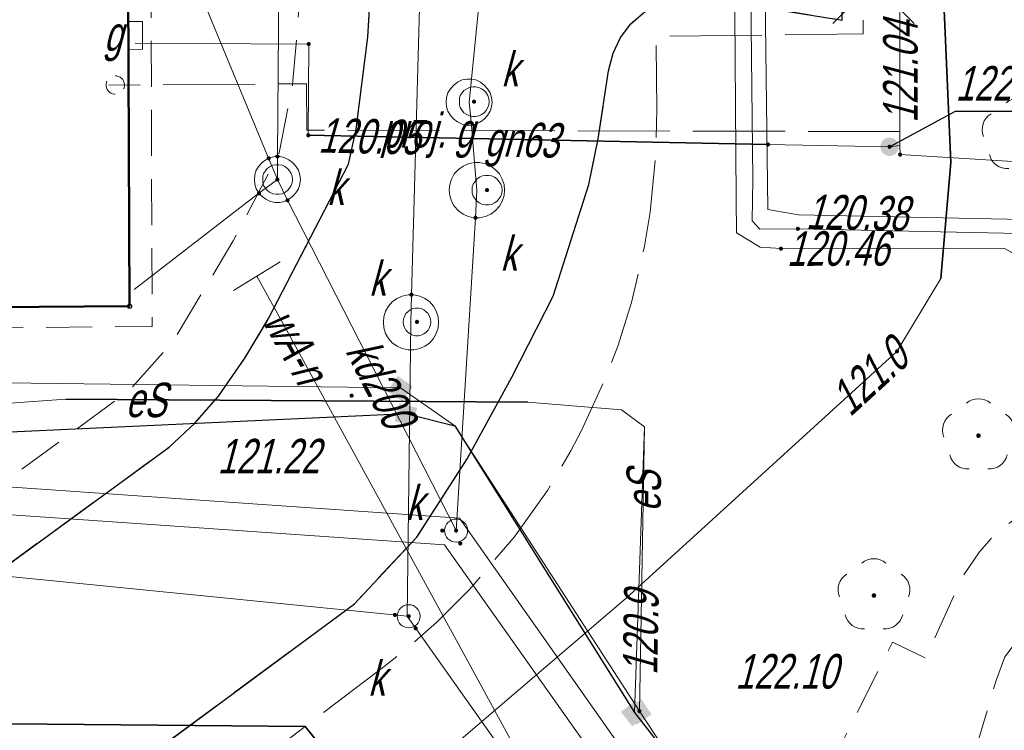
# Model space of a CAD drawing. Extents: x 7463256 to 7464485, y 5957341 to 5958260.
# Tile 95 of 256: x 7463632 to 7463653, y 5957530 to 5957545. Entities that reach past the tile are written whole.
import ezdxf
from ezdxf.enums import TextEntityAlignment as Align

# ---------------------------------------------------------------- set-up
doc = ezdxf.new("R2010")
doc.units = 0
doc.header["$MEASUREMENT"] = 0
for name, pattern in [('1.5_0.5', [2, 1.5, -0.5]), ('mz1.0_0.5', [1.5, 1, -0.5]), ('mz2.0_0.5', [2.5, 2, -0.5])]:
    doc.linetypes.add(name, pattern=pattern)
doc.layers.get('0').update_dxf_attribs({"color": 2, "linetype": 'CONTINUOUS', "lineweight": 5})
for name, color, linetype in [('312-Budynek (powierzchnia)', 7, 'CONTINUOUS'), ('chodnik (powierzchnia)', 7, 'CONTINUOUS'), ('drzewo liściaste (punkt)', 7, 'CONTINUOUS'), ('jezdnia (powierzchnia)', 7, 'CONTINUOUS'), ('krawężnik (linia)', 7, 'CONTINUOUS'), ('latarnia na słupie lub maszcie (punkt)', 7, 'CONTINUOUS'), ('przewód ciepłowniczy (linia)', 7, 'CONTINUOUS'), ('przewód elektroenergetyczny (linia)', 7, 'CONTINUOUS'), ('przewód elektroenergetyczny (linia)-Atr1', 7, 'CONTINUOUS'), ('przewód elektroenergetyczny - projektowany lub w budowie (linia) - ob. projektowany', 7, 'CONTINUOUS'), ('przewód gazowy (linia)', 7, 'CONTINUOUS'), ('przewód gazowy (linia)-Atr1', 7, 'CONTINUOUS'), ('przewód gazowy - projektowany lub w budowie (linia) - ob. projektowany', 7, 'CONTINUOUS'), ('przewód gazowy - projektowany lub w budowie (linia) - ob. projektowany-Atr1', 7, 'CONTINUOUS'), ('przewód kanalizacyjny (linia)', 7, 'CONTINUOUS'), ('przewód kanalizacyjny (linia)-Atr1', 7, 'CONTINUOUS'), ('przewód wodociągowy (linia)', 7, 'CONTINUOUS'), ('przewód wodociągowy (linia)-Atr1', 7, 'CONTINUOUS'), ('Punkt budynku', 7, 'CONTINUOUS'), ('punkt o określonej wysokości (sieć ciepłownicza)', 7, 'CONTINUOUS'), ('punkt o określonej wysokości (sieć ciepłownicza)-Atr2', 7, 'CONTINUOUS'), ('punkt o określonej wysokości (sieć elektroenergetyczna)', 7, 'CONTINUOUS'), ('punkt o określonej wysokości (sieć elektroenergetyczna)-Atr2', 7, 'CONTINUOUS'), ('punkt o określonej wysokości (sieć gazowa)', 7, 'CONTINUOUS'), ('punkt o określonej wysokości (sieć gazowa)-Atr2', 7, 'CONTINUOUS'), ('punkt o określonej wysokości (sieć kanalizacyjna)', 7, 'CONTINUOUS'), ('punkt wysokościowy sztuczny', 7, 'CONTINUOUS'), ('punkt wysokościowy sztuczny-Atr2', 7, 'CONTINUOUS'), ('rura ochronna - przewód ciepłowniczy (linia)', 7, 'CONTINUOUS'), ('rura ochronna - przewód elektroenergetyczny (linia)', 7, 'CONTINUOUS'), ('rura ochronna - przewód gazowy (linia)', 7, 'CONTINUOUS'), ('studzienka - przewód kanalizacyjny (powierzchnia)', 7, 'CONTINUOUS'), ('studzienka okrągła - przewód kanalizacyjny (punkt)', 7, 'CONTINUOUS'), ('studzienka okrągła - przewód kanalizacyjny (punkt)-Atr17', 7, 'CONTINUOUS'), ('szafa gazowa (powierzchnia)', 7, 'CONTINUOUS'), ('szafa gazowa (powierzchnia)-Atr17', 7, 'CONTINUOUS'), ('urządzenie techniczne projektowane lub w budowie (sieć gazowa) - punkt - ob. projektowany', 7, 'CONTINUOUS'), ('właz - siec kanalizacyjna (powierzchnia)', 7, 'CONTINUOUS'), ('właz - siec kanalizacyjna (powierzchnia)-Atr17', 7, 'CONTINUOUS'), ('zasuwa - siec gazowa (punkt)', 7, 'CONTINUOUS'), ('złącze kablowe - siec elektroenergetyczna (punkt)', 7, 'CONTINUOUS')]:
    doc.layers.add(name, color=color, linetype=linetype)
doc.styles.get("Standard").update_dxf_attribs({"font": 'txt', "width": 0.75})

# ---------------------------------------------------------------- blocks, each defined once
blk = doc.blocks.new('PW01')
at = {"linetype": 'Continuous', "lineweight": 13}
h = blk.add_hatch(color=0, dxfattribs=at)
edge = h.paths.add_edge_path()
edge.add_arc((0, 0), 0.045, 0, 360)
blk = doc.blocks.new('PW02')
at = {"linetype": 'Continuous', "lineweight": 13}
h = blk.add_hatch(color=0, dxfattribs=at)
edge = h.paths.add_edge_path()
edge.add_arc((0, 0), 0.045, 0, 360)
blk = doc.blocks.new('US29')
at = {"color": 0, "linetype": 'Continuous', "lineweight": 0}
blk.add_solid([(-0.193, -0.222), (-0.193, 0.178), (0.207, -0.222), (0.207, 0.178)], dxfattribs=at)
blk = doc.blocks.new('US15')
at = {"color": 0, "linetype": 'Continuous', "lineweight": 13}
blk.add_circle((0, 0), 0.25, dxfattribs=at)
blk = doc.blocks.new('SM011')
at = {"color": 0, "linetype": 'Continuous', "lineweight": 13}
for p, q in [((-0.53, 0.531), (-0.883, 0.884)), ((0.531, 0.531), (0.884, 0.884)), ((-0.53, -0.53), (-0.883, -0.883)), ((0.531, -0.53), (0.884, -0.883))]:
    blk.add_line(p, q, dxfattribs=at)
blk = doc.blocks.new('OP021')
at = {"linetype": 'Continuous', "lineweight": 13}
h = blk.add_hatch(color=0, dxfattribs=at)
edge = h.paths.add_edge_path()
edge.add_arc((0, 0), 0.05, 0, 360)
at = {"color": 0, "linetype": 'Continuous', "lineweight": 13}
for centre, start, end in [((0, 0.4), 49.272, 130.728), ((-0.38, 0.124), 121.308, 202.548), ((0.38, 0.124), 337.452, 58.692), ((-0.235, -0.324), 193.221, 274.871), ((0.235, -0.324), 265.129, 346.779)]:
    blk.add_arc(centre, 0.4, start, end, dxfattribs=at)
blk = doc.blocks.new('US25')
at = {"linetype": 'Continuous', "lineweight": 0}
h = blk.add_hatch(color=0, dxfattribs=at)
edge = h.paths.add_edge_path()
edge.add_arc((0, 0), 0.2, 0, 360)
blk = doc.blocks.new('US01P')
at = {"color": 0, "linetype": 'Continuous', "lineweight": 13}
for points in [[(0.082, 0.181), (0.072, 0.186), (0.034, 0.197), (-0.006, 0.2), (-0.046, 0.194), (-0.084, 0.182), (-0.118, 0.161), (-0.148, 0.135), (-0.172, 0.103), (-0.189, 0.066), (-0.198, 0.028), (-0.2, -0.001)], [(-0.082, -0.182), (-0.061, -0.191), (-0.022, -0.199), (0.018, -0.199), (0.057, -0.192), (0.094, -0.177), (0.127, -0.155), (0.155, -0.126), (0.177, -0.093), (0.192, -0.056), (0.199, -0.016), (0.2, 0)]]:
    blk.add_lwpolyline(points, dxfattribs=at)
blk = doc.blocks.new('PUNKTBUD')
at = {"color": 0}
blk.add_circle((0, 0), 0.045, dxfattribs=at)

msp = doc.modelspace()

# ---------------------------------------------------------------- linework, layer by layer
at = {"layer": '312-Budynek (powierzchnia)', "color": 7, "linetype": 'Continuous', "lineweight": 50, "flags": 128}
for points in [[(7463634.33, 5957559.58), (7463634.42, 5957538.86)], [(7463634.42, 5957538.86), (7463621.66, 5957538.77)]]:
    msp.add_lwpolyline(points, dxfattribs=at)
at = {"layer": 'chodnik (powierzchnia)', "color": 7, "linetype": 'mz1.0_0.5', "lineweight": 18, "flags": 128}
for points in [[(7463639.269, 5957597.04), (7463639.43, 5957577.49), (7463639.71, 5957546.67), (7463639.59, 5957544.7), (7463639.34, 5957542.7), (7463639.17, 5957541.94), (7463637.44, 5957538.59), (7463636.92, 5957537.73), (7463636.35, 5957536.91), (7463635.84, 5957536.32), (7463635.28, 5957535.8), (7463626.32, 5957529.27), (7463625.68, 5957528.93), (7463624.62, 5957528.66), (7463623.68, 5957529.92), (7463625.53, 5957530.52), (7463634.4, 5957537.02), (7463635.38, 5957538.12), (7463636.67, 5957540.28), (7463637.67, 5957542.19), (7463637.96, 5957543.67), (7463638.21, 5957546.66), (7463638.13, 5957557.06), (7463637.31, 5957557.67), (7463634.85, 5957557.6), (7463634.33, 5957557.6), (7463634.33, 5957559.58), (7463636.72, 5957559.62), (7463637.18, 5957559.75), (7463638.09, 5957560.7), (7463638.05, 5957564.04), (7463637.2, 5957564.02), (7463634.77, 5957563.96), (7463634.75, 5957569.04), (7463638, 5957569.13), (7463637.99, 5957570.79), (7463637.15, 5957571.35), (7463634.75, 5957571.33), (7463634.26, 5957571.33), (7463634.25, 5957573.41), (7463634.73, 5957573.42), (7463637.13, 5957573.45), (7463637.95, 5957574.03), (7463637.94, 5957575.6), (7463637.14, 5957576.21), (7463634.73, 5957576.19), (7463634.24, 5957576.19), (7463634.23, 5957578.29), (7463634.73, 5957578.29), (7463637.16, 5957578.31), (7463637.92, 5957578.99), (7463637.84, 5957586.54), (7463637.15, 5957587.22), (7463634.7, 5957587.28), (7463634.19, 5957587.28), (7463634.18, 5957589.3), (7463634.71, 5957589.29), (7463637.09, 5957589.31), (7463637.82, 5957590.01), (7463637.763, 5957596.818)], [(7463621.66, 5957538.77), (7463634.42, 5957538.86), (7463634.33, 5957557.6), (7463634.85, 5957557.6), (7463634.91, 5957538.42), (7463621.2, 5957538.3), (7463620.97, 5957592.04), (7463611.64, 5957592.01), (7463611.64, 5957592.968)]]:
    msp.add_lwpolyline(points, dxfattribs=at)
for points in [[(7463658.08, 5957522.82), (7463656.89, 5957523.57), (7463656.7, 5957523.79), (7463656.56, 5957524.04), (7463656.57, 5957524.36), (7463658.85, 5957528.64), (7463659.07, 5957528.81), (7463659.5, 5957528.81), (7463659.99, 5957528.66), (7463660.9, 5957528.23), (7463662.14, 5957530.63), (7463661.21, 5957531.13), (7463660.91, 5957531.53), (7463660.84, 5957532.13), (7463661, 5957532.74), (7463666.47, 5957543.34), (7463668.9, 5957544.83), (7463672.83, 5957544.86), (7463673.41, 5957544.69), (7463674.01, 5957544.26), (7463674.52, 5957543.55), (7463674.86, 5957542.65), (7463674.99, 5957541.88), (7463674.97, 5957541.09), (7463674.16, 5957539.72), (7463673.2, 5957538.03), (7463675.87, 5957536.65), (7463676.78, 5957538.23), (7463683.39, 5957550.05), (7463694.85, 5957547.63), (7463705.62, 5957542), (7463706.41, 5957541.66), (7463708.97, 5957540.25), (7463709.76, 5957538.71), (7463712.45, 5957543.07), (7463710.67, 5957543.11), (7463709.64, 5957543.65), (7463709.54, 5957543.44), (7463708.02, 5957544.31), (7463707.28, 5957544.63), (7463697.79, 5957549.57), (7463699.49, 5957552.42), (7463698.2, 5957553.19), (7463696.52, 5957550.3), (7463692.65, 5957552.74), (7463683.79, 5957558.8), (7463683.1, 5957559.09), (7463681.36, 5957557.95), (7463681.71, 5957557.57), (7463682.87, 5957555.92), (7463681.9, 5957553.47), (7463679.79, 5957549.74), (7463677.99, 5957546.48), (7463666.4, 5957546.23), (7463665.35, 5957546.25), (7463663.23, 5957546.14), (7463663.55, 5957541.98), (7463659.31, 5957533.83), (7463658.84, 5957533.07), (7463658.39, 5957532.8), (7463657.85, 5957532.8), (7463657.49, 5957533.01), (7463657.83, 5957533.68), (7463655.62, 5957534.82), (7463655.24, 5957534.13), (7463654.58, 5957534.37), (7463654.16, 5957534.39), (7463653.62, 5957534.22), (7463653.25, 5957533.96), (7463652.87, 5957533.53), (7463652.51, 5957533), (7463651.7, 5957531.22), (7463650.98, 5957531.57), (7463649.81, 5957529.23), (7463650.55, 5957528.9), (7463650.26, 5957528.56), (7463649.88, 5957528.18), (7463649.14, 5957527.68), (7463648.19, 5957527.15), (7463646.91, 5957526.49), (7463646.56, 5957527.22), (7463644.23, 5957526.1), (7463644.58, 5957525.38), (7463642.92, 5957524.69), (7463641.2, 5957523.95), (7463640.23, 5957523.42), (7463639.52, 5957522.93), (7463638.97, 5957522.44), (7463638.45, 5957521.85), (7463637.82, 5957522.31), (7463637.32, 5957521.69), (7463636.41, 5957519.96), (7463637.11, 5957519.62), (7463636.94, 5957518.61), (7463637.24, 5957517.62), (7463637.85, 5957516.75), (7463638.47, 5957516), (7463639.43, 5957515.35), (7463640.96, 5957514.6), (7463642.58, 5957514.03), (7463643.73, 5957513.73), (7463644.75, 5957513.85), (7463645.79, 5957514.16), (7463646.81, 5957514.56), (7463647.68, 5957515.11), (7463648.55, 5957515.83), (7463649.57, 5957516.98), (7463650.43, 5957518.12), (7463651.42, 5957519.58), (7463652.15, 5957520.45), (7463652.75, 5957521.04), (7463653.58, 5957521.63), (7463654.21, 5957521.96), (7463654.89, 5957522.11), (7463655.48, 5957522.07), (7463657.18, 5957521.09)], [(7463652.75, 5957524.8), (7463653.05, 5957524.54), (7463653.47, 5957524.46), (7463653.84, 5957524.48), (7463654.37, 5957524.75), (7463654.61, 5957525.05), (7463655.36, 5957526.2), (7463656.7, 5957528.68), (7463656.88, 5957529.21), (7463656.9, 5957529.91), (7463656.79, 5957530.4), (7463656.47, 5957530.91), (7463655.99, 5957531.34), (7463655.51, 5957531.6), (7463654.94, 5957531.78), (7463654.44, 5957531.85), (7463653.98, 5957531.77), (7463653.65, 5957531.55), (7463653.42, 5957531.25), (7463653.24, 5957530.76), (7463652.71, 5957528.97), (7463652.25, 5957527.1), (7463652.2, 5957526.25), (7463652.29, 5957525.54), (7463652.49, 5957525.07)]]:
    msp.add_lwpolyline(points, close=True, dxfattribs=at)
at = {"layer": 'jezdnia (powierzchnia)', "color": 7, "linetype": '1.5_0.5', "lineweight": 18, "flags": 128}
for points in [[(7463649.457, 5957598.354), (7463649.68, 5957574.16), (7463649.75, 5957564.96), (7463649.75, 5957563.9), (7463649.89, 5957545.07), (7463647.01, 5957545.54), (7463646.64, 5957545.56), (7463646.26, 5957545.52), (7463645.93, 5957545.43), (7463645.58, 5957545.23), (7463645.3, 5957544.99), (7463645.08, 5957544.69), (7463644.92, 5957544.35), (7463644.82, 5957543.97), (7463644.59, 5957542.49), (7463644.39, 5957541.5), (7463643.62, 5957539.08), (7463642.72, 5957537.32), (7463641.75, 5957535.55), (7463640.66, 5957533.85), (7463639.3, 5957532.4), (7463629.59, 5957525.23), (7463629.01, 5957524.72), (7463628.59, 5957524.06), (7463628.29, 5957523.03), (7463628.25, 5957521.93), (7463628.35, 5957521.06), (7463628.6, 5957519.98), (7463621.08, 5957529.83), (7463621.97, 5957529.35), (7463622.66, 5957529), (7463623.4, 5957528.78), (7463624.13, 5957528.67), (7463624.62, 5957528.66), (7463625.68, 5957528.93), (7463626.32, 5957529.27), (7463635.28, 5957535.8)], [(7463635.28, 5957535.8), (7463635.84, 5957536.32), (7463636.35, 5957536.91), (7463636.92, 5957537.73), (7463637.44, 5957538.59), (7463639.17, 5957541.94), (7463639.34, 5957542.7), (7463639.59, 5957544.7), (7463639.71, 5957546.67), (7463639.43, 5957577.49), (7463639.269, 5957597.04)]]:
    msp.add_lwpolyline(points, dxfattribs=at)
at = {"layer": 'krawężnik (linia)', "color": 7, "linetype": 'Continuous', "lineweight": 25, "flags": 128}
for points in [[(7463629.59, 5957525.23), (7463639.3, 5957532.4), (7463640.66, 5957533.85), (7463641.75, 5957535.55), (7463642.72, 5957537.32), (7463643.62, 5957539.08), (7463644.39, 5957541.5), (7463644.59, 5957542.49), (7463644.82, 5957543.97), (7463644.92, 5957544.35), (7463645.08, 5957544.69), (7463645.3, 5957544.99), (7463645.58, 5957545.23), (7463645.93, 5957545.43), (7463646.26, 5957545.52), (7463646.64, 5957545.56), (7463647.01, 5957545.54), (7463649.89, 5957545.07), (7463649.75, 5957563.9), (7463649.75, 5957564.96), (7463649.68, 5957574.16), (7463649.457, 5957598.354)], [(7463621.08, 5957529.83), (7463621.97, 5957529.35), (7463622.66, 5957529), (7463623.4, 5957528.78), (7463624.13, 5957528.67), (7463624.62, 5957528.66), (7463625.68, 5957528.93), (7463626.32, 5957529.27), (7463635.28, 5957535.8), (7463635.84, 5957536.32), (7463636.35, 5957536.91), (7463636.92, 5957537.73), (7463637.44, 5957538.59), (7463639.17, 5957541.94), (7463639.34, 5957542.7), (7463639.59, 5957544.7), (7463639.71, 5957546.67), (7463639.43, 5957577.49), (7463639.269, 5957597.04)]]:
    msp.add_lwpolyline(points, dxfattribs=at)
at = {"layer": 'przewód ciepłowniczy (linia)', "color": 212, "linetype": 'Continuous', "lineweight": 18, "flags": 128}
for points in [[(7463664.47, 5957535.11), (7463653.82, 5957540.74), (7463648.94, 5957540.84), (7463648.28, 5957540.96), (7463648.12, 5957553.62), (7463647.91, 5957565.6), (7463647.58, 5957577.77), (7463647.18, 5957578.12), (7463634.23, 5957578.08)], [(7463634.23, 5957577.72), (7463634.64, 5957577.72), (7463646.61, 5957577.84), (7463647.06, 5957577.83), (7463647.29, 5957577.62), (7463647.34, 5957576.88), (7463647.61, 5957565.6), (7463647.82, 5957553.62), (7463647.95, 5957541.61), (7463647.94, 5957540.71), (7463648.1, 5957540.53), (7463648.93, 5957540.54), (7463653.75, 5957540.44), (7463660.11, 5957537.07), (7463664.33, 5957534.85)], [(7463634.24, 5957577.41), (7463634.57, 5957577.41), (7463646.38, 5957577.46), (7463646.82, 5957577.46), (7463647, 5957577.27), (7463647.01, 5957576.51), (7463647.26, 5957565.33), (7463647.5, 5957553.28), (7463647.59, 5957541.2), (7463647.6, 5957540.45), (7463648.11, 5957540.14), (7463648.56, 5957540.11), (7463653.4, 5957540.12), (7463659.71, 5957536.73), (7463664.12, 5957534.43)]]:
    msp.add_lwpolyline(points, dxfattribs=at)
at = {"layer": 'przewód elektroenergetyczny (linia)', "color": 1, "linetype": 'Continuous', "lineweight": 18, "flags": 128}
for points in [[(7463651.411, 5957598.199), (7463651.48, 5957584.91), (7463651.38, 5957565.24), (7463651.36, 5957562.34), (7463652.25, 5957541.98), (7463652.03, 5957539.46), (7463651.08, 5957537.88), (7463645.2, 5957532.52), (7463638.78, 5957527.04), (7463636.21, 5957524.93), (7463638.44, 5957518.02), (7463639.3, 5957516.14), (7463641.02, 5957511.94), (7463636.62, 5957502), (7463636.79, 5957501.27), (7463637.6, 5957500.71), (7463650.99, 5957479.09), (7463658.5, 5957464.26), (7463659.74, 5957461.92), (7463669.02, 5957441.09), (7463671.79, 5957431.51), (7463668.23, 5957427.7), (7463669.759, 5957423.264)], [(7463613.6, 5957547.88), (7463615.25, 5957547.24), (7463620.43, 5957538.06), (7463622.22, 5957536.67), (7463624.36, 5957536.28), (7463625.09, 5957536.27), (7463633.04, 5957536.84), (7463643.07, 5957536.78), (7463645.1, 5957536.61), (7463645.6, 5957536.24), (7463645.49, 5957530.07)], [(7463621.96, 5957537.32), (7463640.3, 5957537.09), (7463641.48, 5957536.26), (7463645.49, 5957530.07)], [(7463624.8, 5957535.81), (7463625.09, 5957536.27), (7463633.04, 5957536.84), (7463643.07, 5957536.78), (7463645.1, 5957536.61), (7463645.6, 5957536.24), (7463645.38, 5957530.04)], [(7463645.49, 5957530.07), (7463646.2, 5957528.99), (7463648.94, 5957524.91), (7463650.48, 5957522.63), (7463651.75, 5957521.93), (7463652, 5957520.65), (7463657.6, 5957512.25), (7463665.44, 5957504.94), (7463657.6, 5957512.25), (7463665.44, 5957504.94), (7463668.84, 5957501.96)]]:
    msp.add_lwpolyline(points, dxfattribs=at)
at = {"layer": 'przewód elektroenergetyczny - projektowany lub w budowie (linia) - ob. projektowany', "color": 1, "linetype": 'mz2.0_0.5', "lineweight": 18, "flags": 128}
msp.add_lwpolyline([(7463650.35, 5957545.07), (7463650.35, 5957544.77), (7463645.85, 5957544.72), (7463645.87, 5957543.13), (7463645.84, 5957542.14), (7463645.72, 5957540.9), (7463645.6, 5957540.16), (7463645.32, 5957538.94), (7463645.02, 5957537.99), (7463644.75, 5957537.29), (7463644.23, 5957536.16), (7463644, 5957535.72), (7463643.49, 5957534.86), (7463642.77, 5957533.85), (7463641.8, 5957532.71), (7463641.09, 5957532), (7463640.34, 5957531.35), (7463639.95, 5957531.04), (7463638.23, 5957529.74), (7463634.2, 5957526.66)], dxfattribs=at)
at = {"layer": 'przewód gazowy (linia)', "color": 40, "linetype": 'Continuous', "lineweight": 18, "flags": 128}
for points in [[(7463651.15, 5957542.15), (7463651.14, 5957542.35), (7463651.16, 5957578.24), (7463651.17, 5957579.07), (7463651.24, 5957585.54), (7463651.11, 5957594.54), (7463651.071, 5957598.226)], [(7463651.14, 5957542.35), (7463650.92, 5957542.32), (7463648.28, 5957542.37), (7463638.3, 5957542.57), (7463638.31, 5957544.55), (7463634.54, 5957544.57)], [(7463651.15, 5957542.15), (7463670.31, 5957540.96)]]:
    msp.add_lwpolyline(points, dxfattribs=at)
at = {"layer": 'przewód gazowy - projektowany lub w budowie (linia) - ob. projektowany', "color": 40, "linetype": 'mz2.0_0.5', "lineweight": 18, "flags": 128}
msp.add_lwpolyline([(7463651.15, 5957542.65), (7463638.27, 5957542.68), (7463638.26, 5957543.69), (7463633.97, 5957543.66)], dxfattribs=at)
at = {"layer": 'przewód kanalizacyjny (linia)', "color": 34, "linetype": 'Continuous', "lineweight": 18, "flags": 128}
for points in [[(7463640.45, 5957532.13), (7463640.52, 5957537.91), (7463640.53, 5957538.51), (7463640.54, 5957539.11), (7463641.23, 5957563.75), (7463641.25, 5957564.25)], [(7463637.63, 5957541.61), (7463637.63, 5957542.11), (7463637.76, 5957558.79), (7463637.77, 5957559.29)], [(7463637.63, 5957541.61), (7463637.44, 5957542.07), (7463634.47, 5957549.24)], [(7463641.96, 5957541.38), (7463641.91, 5957541.98), (7463641.84, 5957542.79), (7463641.79, 5957543.29), (7463641.84, 5957543.79), (7463642.04, 5957545.76), (7463642.09, 5957546.26)], [(7463634.52, 5957539.22), (7463637.23, 5957541.31), (7463637.63, 5957541.61)], [(7463641.51, 5957533.99), (7463637.85, 5957541.16), (7463637.63, 5957541.61)], [(7463641.51, 5957533.99), (7463641.93, 5957540.78), (7463641.96, 5957541.38)], [(7463620.08, 5957535.75), (7463641.58, 5957534.26), (7463647.77, 5957525.47), (7463648.13, 5957524.96), (7463659.08, 5957509.88), (7463676.02, 5957493.33), (7463701.72, 5957517.83), (7463701.93, 5957517.61), (7463702.14, 5957517.39), (7463676.02, 5957492.49), (7463658.62, 5957509.48), (7463648.02, 5957524.12), (7463647.65, 5957524.62), (7463647.29, 5957525.15), (7463641.26, 5957533.68), (7463620.04, 5957535.15)], [(7463621.22, 5957534.05), (7463640.45, 5957532.13)], [(7463640.45, 5957532.13), (7463655.7, 5957510.59), (7463660.75, 5957505.58), (7463676.06, 5957491.42)]]:
    msp.add_lwpolyline(points, dxfattribs=at)
at = {"layer": 'przewód wodociągowy (linia)', "color": 5, "linetype": 'Continuous', "lineweight": 18, "flags": 128}
for points in [[(7463636.68, 5957539.2), (7463637.69, 5957539.82)], [(7463751.33, 5957525.63), (7463745.89, 5957515.8), (7463742.58, 5957508.72), (7463737.7, 5957498.24), (7463735.56, 5957493.86), (7463725.3, 5957498.3), (7463712.03, 5957504.03), (7463706.96, 5957506.61), (7463693.3, 5957513.43), (7463686.32, 5957516.88), (7463683.67, 5957511.95), (7463677.5, 5957500.14), (7463672.72, 5957490.93), (7463669.65, 5957494.07), (7463661.01, 5957502.89), (7463659.99, 5957503.76), (7463658.47, 5957504.99), (7463654.15, 5957508.65), (7463649.94, 5957516.21), (7463646.45, 5957522.55), (7463641.64, 5957531.38), (7463637.99, 5957538.06), (7463637.18, 5957539.51)]]:
    msp.add_lwpolyline(points, dxfattribs=at)
at = {"layer": 'punkt o określonej wysokości (sieć gazowa)-Atr2', "color": 7, "flags": 128}
msp.add_lwpolyline([(7463650.92, 5957542.32), (7463652.35, 5957543.09), (7463654.603, 5957543.09)], dxfattribs=at)
at = {"layer": 'rura ochronna - przewód ciepłowniczy (linia)', "color": 212, "linetype": 'Continuous', "lineweight": 35, "flags": 128}
msp.add_lwpolyline([(7463624.61, 5957528.43), (7463623.74, 5957528.67), (7463623.72, 5957529.05), (7463623.71, 5957529.39), (7463623.7, 5957529.48), (7463627.02, 5957529.84), (7463638.23, 5957529.74), (7463649.85, 5957515.35), (7463663.7, 5957497.89), (7463670.38, 5957489.47), (7463669.55, 5957488.81), (7463669.26, 5957488.58), (7463668.77, 5957488.25), (7463668.05, 5957487.68), (7463661.6, 5957495.71), (7463650.58, 5957509.64), (7463636.33, 5957527.28), (7463626.83, 5957527.49), (7463624.61, 5957527.26), (7463624.61, 5957527.71), (7463624.61, 5957528.06)], close=True, dxfattribs=at)
at = {"layer": 'rura ochronna - przewód elektroenergetyczny (linia)', "color": 1, "linetype": 'Continuous', "lineweight": 35, "flags": 128}
for points in [[(7463651.411, 5957598.199), (7463651.48, 5957584.91), (7463651.38, 5957565.24), (7463651.36, 5957562.34), (7463652.25, 5957541.98), (7463652.03, 5957539.46)], [(7463633.04, 5957536.84), (7463643.07, 5957536.78)], [(7463643.07, 5957536.78), (7463633.04, 5957536.84)]]:
    msp.add_lwpolyline(points, dxfattribs=at)
at = {"layer": 'rura ochronna - przewód elektroenergetyczny (linia)', "color": 6, "linetype": 'Continuous', "lineweight": 30}
msp.add_lwpolyline([(7463624.8, 5957535.81), (7463640.42, 5957536.53), (7463641.48, 5957536.26), (7463645.38, 5957530.04), (7463646.2, 5957528.99), (7463648.94, 5957524.91), (7463650.48, 5957522.63), (7463651.75, 5957521.93), (7463652, 5957520.65), (7463657.6, 5957512.25), (7463665.44, 5957504.94), (7463668.84, 5957501.96)], dxfattribs=at)
at = {"layer": 'rura ochronna - przewód gazowy (linia)', "color": 40, "linetype": 'Continuous', "lineweight": 35, "flags": 128}
msp.add_lwpolyline([(7463648.28, 5957542.37), (7463638.3, 5957542.57)], dxfattribs=at)
at = {"layer": 'studzienka - przewód kanalizacyjny (powierzchnia)', "color": 34, "linetype": 'Continuous', "lineweight": 18, "flags": 128}
for points in [[(7463642.29, 5957543.29), (7463642.28, 5957543.19), (7463642.25, 5957543.09), (7463642.19, 5957543), (7463642.12, 5957542.92), (7463642.04, 5957542.86), (7463641.94, 5957542.81), (7463641.84, 5957542.79), (7463641.74, 5957542.79), (7463641.64, 5957542.81), (7463641.54, 5957542.86), (7463641.46, 5957542.92), (7463641.39, 5957543), (7463641.33, 5957543.09), (7463641.3, 5957543.19), (7463641.29, 5957543.29), (7463641.3, 5957543.39), (7463641.33, 5957543.49), (7463641.39, 5957543.58), (7463641.46, 5957543.66), (7463641.54, 5957543.72), (7463641.64, 5957543.77), (7463641.74, 5957543.79), (7463641.84, 5957543.79), (7463641.94, 5957543.77), (7463642.04, 5957543.72), (7463642.12, 5957543.66), (7463642.19, 5957543.58), (7463642.25, 5957543.49), (7463642.28, 5957543.39)], [(7463638.13, 5957541.61), (7463638.12, 5957541.51), (7463638.09, 5957541.41), (7463638.03, 5957541.32), (7463637.96, 5957541.24), (7463637.88, 5957541.18), (7463637.78, 5957541.13), (7463637.68, 5957541.11), (7463637.58, 5957541.11), (7463637.48, 5957541.13), (7463637.38, 5957541.18), (7463637.3, 5957541.24), (7463637.23, 5957541.32), (7463637.17, 5957541.41), (7463637.14, 5957541.51), (7463637.13, 5957541.61), (7463637.14, 5957541.71), (7463637.17, 5957541.81), (7463637.23, 5957541.9), (7463637.3, 5957541.98), (7463637.38, 5957542.04), (7463637.48, 5957542.09), (7463637.58, 5957542.11), (7463637.68, 5957542.11), (7463637.78, 5957542.09), (7463637.88, 5957542.04), (7463637.96, 5957541.98), (7463638.03, 5957541.9), (7463638.09, 5957541.81), (7463638.12, 5957541.71)], [(7463642.56, 5957541.38), (7463642.55, 5957541.26), (7463642.51, 5957541.14), (7463642.45, 5957541.03), (7463642.36, 5957540.93), (7463642.26, 5957540.86), (7463642.15, 5957540.81), (7463642.02, 5957540.78), (7463641.9, 5957540.78), (7463641.77, 5957540.81), (7463641.66, 5957540.86), (7463641.56, 5957540.93), (7463641.47, 5957541.03), (7463641.41, 5957541.14), (7463641.37, 5957541.26), (7463641.36, 5957541.38), (7463641.37, 5957541.5), (7463641.41, 5957541.62), (7463641.47, 5957541.73), (7463641.56, 5957541.83), (7463641.66, 5957541.9), (7463641.77, 5957541.95), (7463641.9, 5957541.98), (7463642.02, 5957541.98), (7463642.15, 5957541.95), (7463642.26, 5957541.9), (7463642.36, 5957541.83), (7463642.45, 5957541.73), (7463642.51, 5957541.62), (7463642.55, 5957541.5)], [(7463641.13, 5957538.51), (7463641.12, 5957538.39), (7463641.08, 5957538.27), (7463641.02, 5957538.16), (7463640.93, 5957538.06), (7463640.83, 5957537.99), (7463640.72, 5957537.94), (7463640.59, 5957537.91), (7463640.47, 5957537.91), (7463640.34, 5957537.94), (7463640.23, 5957537.99), (7463640.13, 5957538.06), (7463640.04, 5957538.16), (7463639.98, 5957538.27), (7463639.94, 5957538.39), (7463639.93, 5957538.51), (7463639.94, 5957538.63), (7463639.98, 5957538.75), (7463640.04, 5957538.86), (7463640.13, 5957538.96), (7463640.23, 5957539.03), (7463640.34, 5957539.08), (7463640.47, 5957539.11), (7463640.59, 5957539.11), (7463640.72, 5957539.08), (7463640.83, 5957539.03), (7463640.93, 5957538.96), (7463641.02, 5957538.86), (7463641.08, 5957538.75), (7463641.12, 5957538.63)]]:
    msp.add_lwpolyline(points, close=True, dxfattribs=at)
at = {"layer": 'szafa gazowa (powierzchnia)', "color": 7, "linetype": 'Continuous', "lineweight": 18, "flags": 128}
msp.add_lwpolyline([(7463634.7, 5957544.43), (7463634.4, 5957544.44), (7463634.39, 5957545.04), (7463634.7, 5957545.04)], close=True, dxfattribs=at)
at = {"layer": 'właz - siec kanalizacyjna (powierzchnia)', "color": 7, "linetype": 'Continuous', "lineweight": 18, "flags": 128}
for points in [[(7463642.23, 5957543.3), (7463642.22, 5957543.23), (7463642.2, 5957543.17), (7463642.16, 5957543.11), (7463642.12, 5957543.06), (7463642.06, 5957543.02), (7463642, 5957542.99), (7463641.93, 5957542.98), (7463641.87, 5957542.98), (7463641.8, 5957542.99), (7463641.74, 5957543.02), (7463641.68, 5957543.06), (7463641.64, 5957543.11), (7463641.6, 5957543.17), (7463641.58, 5957543.23), (7463641.58, 5957543.3), (7463641.58, 5957543.37), (7463641.6, 5957543.43), (7463641.64, 5957543.49), (7463641.68, 5957543.54), (7463641.74, 5957543.58), (7463641.8, 5957543.61), (7463641.87, 5957543.62), (7463641.93, 5957543.62), (7463642, 5957543.61), (7463642.06, 5957543.58), (7463642.12, 5957543.54), (7463642.16, 5957543.49), (7463642.2, 5957543.43), (7463642.22, 5957543.37)], [(7463637.96, 5957541.61), (7463637.95, 5957541.54), (7463637.93, 5957541.48), (7463637.89, 5957541.42), (7463637.85, 5957541.37), (7463637.79, 5957541.33), (7463637.73, 5957541.3), (7463637.66, 5957541.29), (7463637.6, 5957541.29), (7463637.53, 5957541.3), (7463637.47, 5957541.33), (7463637.41, 5957541.37), (7463637.37, 5957541.42), (7463637.33, 5957541.48), (7463637.31, 5957541.54), (7463637.31, 5957541.61), (7463637.31, 5957541.68), (7463637.33, 5957541.74), (7463637.37, 5957541.8), (7463637.41, 5957541.85), (7463637.47, 5957541.89), (7463637.53, 5957541.92), (7463637.6, 5957541.93), (7463637.66, 5957541.93), (7463637.73, 5957541.92), (7463637.79, 5957541.89), (7463637.85, 5957541.85), (7463637.89, 5957541.8), (7463637.93, 5957541.74), (7463637.95, 5957541.68)], [(7463642.51, 5957541.38), (7463642.5, 5957541.31), (7463642.48, 5957541.25), (7463642.44, 5957541.19), (7463642.4, 5957541.14), (7463642.34, 5957541.1), (7463642.28, 5957541.07), (7463642.21, 5957541.06), (7463642.15, 5957541.06), (7463642.08, 5957541.07), (7463642.02, 5957541.1), (7463641.96, 5957541.14), (7463641.92, 5957541.19), (7463641.88, 5957541.25), (7463641.86, 5957541.31), (7463641.86, 5957541.38), (7463641.86, 5957541.45), (7463641.88, 5957541.51), (7463641.92, 5957541.57), (7463641.96, 5957541.62), (7463642.02, 5957541.66), (7463642.08, 5957541.69), (7463642.15, 5957541.7), (7463642.21, 5957541.7), (7463642.28, 5957541.69), (7463642.34, 5957541.66), (7463642.4, 5957541.62), (7463642.44, 5957541.57), (7463642.48, 5957541.51), (7463642.5, 5957541.45)], [(7463640.96, 5957538.52), (7463640.95, 5957538.46), (7463640.93, 5957538.4), (7463640.9, 5957538.34), (7463640.86, 5957538.3), (7463640.81, 5957538.26), (7463640.75, 5957538.23), (7463640.69, 5957538.22), (7463640.63, 5957538.22), (7463640.57, 5957538.23), (7463640.51, 5957538.26), (7463640.46, 5957538.3), (7463640.42, 5957538.34), (7463640.39, 5957538.4), (7463640.37, 5957538.46), (7463640.36, 5957538.52), (7463640.37, 5957538.58), (7463640.39, 5957538.64), (7463640.42, 5957538.7), (7463640.46, 5957538.74), (7463640.51, 5957538.78), (7463640.57, 5957538.81), (7463640.63, 5957538.82), (7463640.69, 5957538.82), (7463640.75, 5957538.81), (7463640.81, 5957538.78), (7463640.86, 5957538.74), (7463640.9, 5957538.7), (7463640.93, 5957538.64), (7463640.95, 5957538.58)]]:
    msp.add_lwpolyline(points, close=True, dxfattribs=at)

# ---------------------------------------------------------------- block references
at = {"layer": 'drzewo liściaste (punkt)', "color": 94, "linetype": 'Continuous', "lineweight": 13}
for p in [(7463653.71, 5957542.57), (7463652.85, 5957536.05), (7463650.58, 5957532.58)]:
    msp.add_blockref('OP021', p, dxfattribs=at)
at = {"layer": 'latarnia na słupie lub maszcie (punkt)', "color": 7, "linetype": 'Continuous', "lineweight": 18}
msp.add_blockref('SM011', (7463650.57, 5957545.88), dxfattribs=at)
at = {"layer": 'Punkt budynku', "color": 5, "linetype": 'Continuous', "lineweight": 18}
msp.add_blockref('PUNKTBUD', (7463634.42, 5957538.86), dxfattribs=at)
at = {"layer": 'punkt o określonej wysokości (sieć ciepłownicza)', "color": 212, "linetype": 'Continuous', "lineweight": 13}
for p in [(7463648.93, 5957540.54), (7463648.56, 5957540.11)]:
    msp.add_blockref('PW01', p, dxfattribs=at)
at = {"layer": 'punkt o określonej wysokości (sieć elektroenergetyczna)', "color": 1, "linetype": 'Continuous', "lineweight": 13}
for p in [(7463651.08, 5957537.88), (7463645.49, 5957530.07)]:
    msp.add_blockref('PW01', p, dxfattribs=at)
at = {"layer": 'punkt o określonej wysokości (sieć gazowa)', "color": 40, "linetype": 'Continuous', "lineweight": 13}
for p in [(7463638.31, 5957544.55), (7463638.3, 5957542.57), (7463648.28, 5957542.37), (7463650.92, 5957542.32), (7463651.15, 5957542.15)]:
    msp.add_blockref('PW01', p, dxfattribs=at)
at = {"layer": 'punkt o określonej wysokości (sieć kanalizacyjna)', "color": 34, "linetype": 'Continuous', "lineweight": 13}
for p in [(7463641.9, 5957543.3), (7463637.44, 5957542.07), (7463637.63, 5957542.11), (7463637.63, 5957541.61), (7463637.23, 5957541.31), (7463642.18, 5957541.38), (7463637.85, 5957541.16), (7463641.93, 5957540.78), (7463640.54, 5957539.11), (7463640.66, 5957538.52), (7463641.21, 5957533.99), (7463641.51, 5957533.99), (7463641.6, 5957533.71), (7463640.18, 5957532.16), (7463640.48, 5957532.13), (7463640.63, 5957531.87)]:
    msp.add_blockref('PW01', p, dxfattribs=at)
at = {"layer": 'punkt wysokościowy sztuczny', "color": 7, "linetype": 'Continuous', "lineweight": 13}
msp.add_blockref('PW02', (7463639.24, 5957536.92), dxfattribs=at)
at = {"layer": 'studzienka okrągła - przewód kanalizacyjny (punkt)', "color": 34, "linetype": 'Continuous', "lineweight": 18}
for p in [(7463641.51, 5957533.99), (7463640.48, 5957532.13)]:
    msp.add_blockref('US15', p, dxfattribs=at)
at = {"layer": 'urządzenie techniczne projektowane lub w budowie (sieć gazowa) - punkt - ob. projektowany', "color": 40, "linetype": 'Continuous', "lineweight": 18, "rotation": 269.999}
msp.add_blockref('US01P', (7463634.11, 5957543.66), dxfattribs=at)
at = {"layer": 'zasuwa - siec gazowa (punkt)', "color": 7, "linetype": 'Continuous', "lineweight": 13}
msp.add_blockref('US25', (7463650.92, 5957542.32), dxfattribs=at)
at = {"layer": 'złącze kablowe - siec elektroenergetyczna (punkt)', "color": 7, "linetype": 'Continuous', "lineweight": 13}
for p, rotation in [((7463640.3, 5957537.09), 326.04), ((7463640.42, 5957536.53), 345.71), ((7463645.38, 5957530.04), 308.254), ((7463645.49, 5957530.07), 303.906)]:
    msp.add_blockref('US29', p, dxfattribs=dict(at, rotation=rotation))

# ---------------------------------------------------------------- texts
at = {"layer": 'przewód elektroenergetyczny (linia)-Atr1', "color": 1, "oblique": 15, "width": 0.72}
for rotation, p in [(359.657, (7463634.33, 5957536.83)), (88.979, (7463645.57, 5957534.4))]:
    msp.add_text('eS', height=0.75, rotation=rotation, dxfattribs=at).set_placement(p, align=Align.MIDDLE_LEFT)
at = {"layer": 'przewód gazowy (linia)-Atr1', "color": 7, "oblique": 15, "width": 0.72}
msp.add_text('gn63', height=0.75, rotation=358.852, dxfattribs=at).set_placement((7463642.13, 5957542.49), align=Align.MIDDLE_LEFT)
at = {"layer": 'przewód gazowy - projektowany lub w budowie (linia) - ob. projektowany-Atr1', "color": 7, "oblique": 15, "width": 0.72}
msp.add_text('proj. g', height=0.75, rotation=359.866, dxfattribs=at).set_placement((7463639.88, 5957542.68), align=Align.MIDDLE_LEFT)
at = {"layer": 'przewód kanalizacyjny (linia)-Atr1', "color": 34, "oblique": 15, "width": 0.72}
msp.add_text('kd200', height=0.75, rotation=297.042, dxfattribs=at).set_placement((7463639.43, 5957538.06), align=Align.MIDDLE_LEFT)
at = {"layer": 'przewód wodociągowy (linia)-Atr1', "color": 5, "oblique": 15, "width": 0.72}
msp.add_text('wA-n', height=0.75, rotation=-60.811, dxfattribs=at).set_placement((7463637.62, 5957538.72), align=Align.MIDDLE_LEFT)
at = {"layer": 'punkt o określonej wysokości (sieć ciepłownicza)-Atr2', "color": 212, "oblique": 15, "width": 0.72}
msp.add_text('120.38', height=0.75, rotation=358.811, dxfattribs=at).set_placement((7463649.1, 5957540.54))
msp.add_text('120.46', height=0.75, rotation=0.118, dxfattribs=at).set_placement((7463648.69, 5957540.11), align=Align.MIDDLE_LEFT)
at = {"layer": 'punkt o określonej wysokości (sieć elektroenergetyczna)-Atr2', "color": 1, "oblique": 15, "width": 0.72}
for s, rotation, p in [('121.0', 42.351, (7463649.81, 5957536.72)), ('120.9', 88.979, (7463645.5, 5957530.86))]:
    msp.add_text(s, height=0.75, rotation=rotation, dxfattribs=at).set_placement(p, align=Align.MIDDLE_LEFT)
at = {"layer": 'punkt o określonej wysokości (sieć gazowa)-Atr2', "color": 40, "oblique": 15, "width": 0.72}
msp.add_text('121.04', height=0.75, rotation=90.04, dxfattribs=at).set_placement((7463651.53, 5957542.84))
msp.add_text('122.09', height=0.75, dxfattribs=at).set_placement((7463652.35, 5957543.098), align=Align.BOTTOM_LEFT)
msp.add_text('120.05', height=0.75, rotation=358.852, dxfattribs=at).set_placement((7463638.52, 5957542.57), align=Align.MIDDLE_LEFT)
at = {"layer": 'punkt wysokościowy sztuczny-Atr2', "color": 7, "oblique": 15, "width": 0.72}
for s, p in [('121.22', (7463636.33, 5957535.23)), ('122.10', (7463647.57, 5957530.56))]:
    msp.add_text(s, height=0.75, dxfattribs=at).set_placement(p)
at = {"layer": 'studzienka okrągła - przewód kanalizacyjny (punkt)-Atr17', "color": 34, "oblique": 15, "width": 0.72}
for p in [(7463640.42, 5957534.22), (7463639.6, 5957530.41)]:
    msp.add_text('k', height=0.75, dxfattribs=at).set_placement(p)
at = {"layer": 'szafa gazowa (powierzchnia)-Atr17', "color": 7, "oblique": 15, "width": 0.72}
msp.add_text('g', height=0.75, dxfattribs=at).set_placement((7463633.86, 5957544.4))
at = {"layer": 'właz - siec kanalizacyjna (powierzchnia)-Atr17', "color": 7, "oblique": 15, "width": 0.72}
for p in [(7463642.49, 5957543.63), (7463638.71, 5957541.06), (7463642.47, 5957539.63), (7463639.62, 5957539.09)]:
    msp.add_text('k', height=0.75, dxfattribs=at).set_placement(p)

doc.saveas('drawing.dxf')
